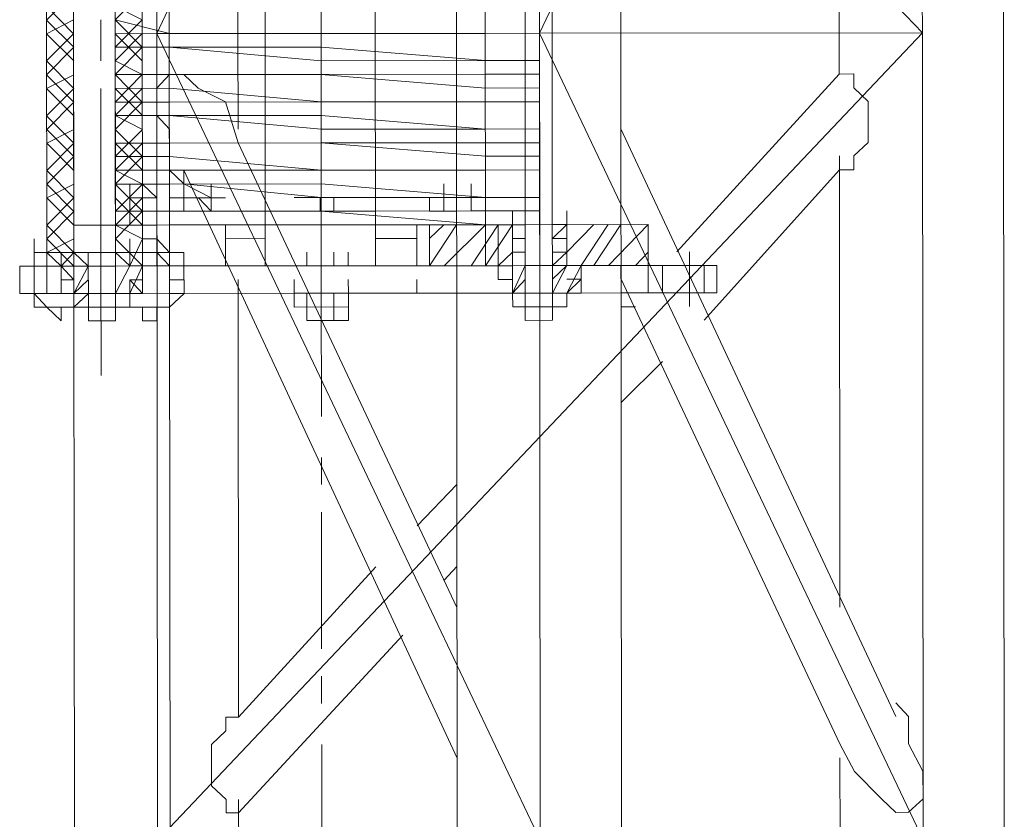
# Model space of a CAD drawing. Header units: inches. Extents: x -5850 to 5646, y 8947 to 13007.
# Tile 197 of 256: x -4347 to -4316, y 11287 to 11311. Entities that reach past the tile are written whole.
import ezdxf

# ---------------------------------------------------------------- set-up
doc = ezdxf.new("R2010")
doc.units = ezdxf.units.IN
doc.header["$MEASUREMENT"] = 0
doc.layers.add('at_Entity', color=7, linetype='Continuous')
doc.layers.add('at_Rect', color=7, linetype='Continuous')

msp = doc.modelspace()

# ---------------------------------------------------------------- linework, layer by layer
at = {"layer": 'at_Entity', "color": 7, "lineweight": 20}
for p, q in [((-4345.098, 11360.89), (-4345.054, 11311.042)), ((-4333.276, 11360.9), (-4333.232, 11311.053)), ((-4342.488, 11311.044), (-4342.511, 11335.965)), ((-4342.511, 11335.965), (-4318.844, 11311.065)), ((-4330.689, 11335.976), (-4342.488, 11311.044)), ((-4330.666, 11311.055), (-4330.689, 11335.976)), ((-4318.867, 11335.986), (-4330.666, 11311.055)), ((-4328.157, 11311.057), (-4328.179, 11335.978)), ((-4318.844, 11311.065), (-4318.867, 11335.986)), ((-4316.335, 11311.068), (-4316.357, 11335.989)), ((-4345.884, 11303.864), (-4345.909, 11331.741)), ((-4342.928, 11303.867), (-4342.953, 11331.744)), ((-4342.092, 11303.868), (-4342.117, 11331.744)), ((-4339.136, 11303.87), (-4339.161, 11331.747)), ((-4335.759, 11331.75), (-4335.735, 11303.873)), ((-4332.333, 11303.877), (-4332.358, 11331.753)), ((-4345.048, 11305.131), (-4345.071, 11330.894)), ((-4345.048, 11305.131), (-4345.071, 11330.894)), ((-4343.789, 11330.895), (-4343.766, 11305.132)), ((-4343.789, 11330.895), (-4343.766, 11305.132)), ((-4331.106, 11303.878), (-4331.13, 11330.906)), ((-4330.294, 11330.907), (-4330.271, 11305.144)), ((-4341.428, 10560.866), (-4342.113, 11327.941)), ((-4339.979, 11311.047), (-4339.981, 11313.584)), ((-4343.771, 11311.467), (-4343.772, 11311.891)), ((-4321.41, 11311.911), (-4321.41, 11311.063)), ((-4343.771, 11311.467), (-4342.098, 11311.045)), ((-4343.771, 11311.467), (-4343.771, 11311.043)), ((-4330.666, 11311.055), (-4330.667, 11311.479)), ((-4330.667, 11311.479), (-4330.666, 11311.055)), ((-4345.054, 11311.042), (-4345.009, 11261.2)), ((-4342.098, 11311.045), (-4343.771, 11311.043)), ((-4343.771, 11310.625), (-4343.771, 11311.043)), ((-4343.771, 11310.625), (-4343.771, 11311.043)), ((-4342.488, 11311.044), (-4318.844, 11311.065)), ((-4342.488, 11311.044), (-4330.644, 11286.134)), ((-4342.466, 11286.123), (-4342.488, 11311.044)), ((-4318.844, 11311.065), (-4342.466, 11286.123)), ((-4342.098, 11311.045), (-4337.414, 11311.049)), ((-4342.098, 11311.045), (-4337.414, 11311.049)), ((-4339.976, 11308.091), (-4339.979, 11311.047)), ((-4337.414, 11311.049), (-4332.339, 11311.053)), ((-4332.339, 11311.053), (-4337.414, 11311.049)), ((-4333.232, 11311.053), (-4333.187, 11261.211)), ((-4332.339, 11311.053), (-4330.666, 11311.055)), ((-4330.666, 11311.055), (-4332.339, 11311.053)), ((-4330.644, 11286.134), (-4330.666, 11311.055)), ((-4330.666, 11311.055), (-4318.822, 11286.144)), ((-4330.666, 11311.055), (-4330.666, 11310.213)), ((-4328.135, 11286.136), (-4328.157, 11311.057)), ((-4321.41, 11311.063), (-4321.408, 11309.797)), ((-4318.822, 11286.144), (-4318.844, 11311.065)), ((-4316.313, 11286.147), (-4316.335, 11311.068)), ((-4343.771, 11310.625), (-4342.098, 11310.626)), ((-4342.098, 11310.626), (-4343.771, 11310.625)), ((-4343.77, 11309.777), (-4343.771, 11310.625)), ((-4342.098, 11310.626), (-4337.414, 11310.631)), ((-4342.098, 11310.626), (-4337.413, 11310.207)), ((-4337.414, 11310.631), (-4332.339, 11310.211)), ((-4330.666, 11310.213), (-4330.666, 11310.637)), ((-4343.77, 11309.777), (-4343.77, 11310.201)), ((-4332.339, 11310.211), (-4337.413, 11310.207)), ((-4332.339, 11310.211), (-4330.666, 11310.213)), ((-4330.666, 11310.213), (-4332.339, 11310.211)), ((-4330.666, 11310.213), (-4330.665, 11309.789)), ((-4321.408, 11309.797), (-4321.409, 11310.221)), ((-4343.77, 11309.777), (-4342.097, 11309.779)), ((-4342.097, 11309.779), (-4343.77, 11309.777)), ((-4343.77, 11309.353), (-4343.77, 11309.777)), ((-4342.097, 11309.779), (-4342.487, 11309.355)), ((-4342.097, 11309.779), (-4342.487, 11309.355)), ((-4342.097, 11309.779), (-4342.487, 11309.355)), ((-4342.097, 11309.779), (-4342.487, 11309.355)), ((-4342.097, 11309.779), (-4342.487, 11309.355)), ((-4342.097, 11309.779), (-4342.487, 11309.355)), ((-4342.487, 11309.355), (-4342.097, 11309.779)), ((-4342.097, 11309.779), (-4337.413, 11309.783)), ((-4342.097, 11309.779), (-4337.413, 11309.783)), ((-4341.651, 11309.779), (-4342.097, 11309.779)), ((-4341.651, 11309.779), (-4342.097, 11309.779)), ((-4341.651, 11309.779), (-4342.097, 11309.779)), ((-4341.651, 11309.779), (-4342.097, 11309.779)), ((-4341.651, 11309.779), (-4342.097, 11309.779)), ((-4341.651, 11309.779), (-4342.097, 11309.779)), ((-4342.097, 11309.779), (-4341.651, 11309.779)), ((-4341.204, 11309.356), (-4341.651, 11309.779)), ((-4341.204, 11309.356), (-4341.651, 11309.779)), ((-4341.204, 11309.356), (-4341.651, 11309.779)), ((-4341.204, 11309.356), (-4341.651, 11309.779)), ((-4341.204, 11309.356), (-4341.651, 11309.779)), ((-4341.204, 11309.356), (-4341.651, 11309.779)), ((-4341.651, 11309.779), (-4341.204, 11309.356)), ((-4332.338, 11309.788), (-4337.413, 11309.783)), ((-4337.413, 11309.783), (-4332.338, 11309.364)), ((-4332.338, 11309.788), (-4330.665, 11309.789)), ((-4330.665, 11309.365), (-4330.665, 11309.789)), ((-4326.422, 11304.3), (-4321.408, 11309.797)), ((-4321.408, 11309.797), (-4326.422, 11304.3)), ((-4320.962, 11309.798), (-4321.408, 11309.797)), ((-4320.962, 11309.798), (-4321.408, 11309.797)), ((-4320.962, 11309.798), (-4321.408, 11309.797)), ((-4320.962, 11309.798), (-4321.408, 11309.797)), ((-4320.962, 11309.798), (-4321.408, 11309.797)), ((-4320.962, 11309.798), (-4321.408, 11309.797)), ((-4320.962, 11309.798), (-4321.408, 11309.797)), ((-4320.962, 11309.374), (-4320.962, 11309.798)), ((-4320.962, 11309.374), (-4320.962, 11309.798)), ((-4320.962, 11309.374), (-4320.962, 11309.798)), ((-4320.962, 11309.374), (-4320.962, 11309.798)), ((-4320.962, 11309.374), (-4320.962, 11309.798)), ((-4320.962, 11309.374), (-4320.962, 11309.798)), ((-4320.962, 11309.374), (-4320.962, 11309.798)), ((-4343.77, 11309.353), (-4342.097, 11309.355)), ((-4343.77, 11309.353), (-4343.769, 11308.93)), ((-4342.487, 11309.355), (-4342.486, 11308.513)), ((-4342.487, 11309.355), (-4342.486, 11308.513)), ((-4342.487, 11309.355), (-4342.486, 11308.513)), ((-4342.487, 11309.355), (-4342.486, 11308.513)), ((-4342.487, 11309.355), (-4342.486, 11308.513)), ((-4342.487, 11309.355), (-4342.486, 11308.513)), ((-4342.486, 11308.513), (-4342.487, 11309.355)), ((-4342.097, 11309.355), (-4337.412, 11308.935)), ((-4340.368, 11308.933), (-4341.204, 11309.356)), ((-4340.368, 11308.933), (-4341.204, 11309.356)), ((-4340.368, 11308.933), (-4341.204, 11309.356)), ((-4340.368, 11308.933), (-4341.204, 11309.356)), ((-4340.368, 11308.933), (-4341.204, 11309.356)), ((-4340.368, 11308.933), (-4341.204, 11309.356)), ((-4341.204, 11309.356), (-4340.368, 11308.933)), ((-4332.338, 11309.364), (-4330.665, 11309.365)), ((-4330.665, 11308.941), (-4330.665, 11309.365)), ((-4330.665, 11309.365), (-4330.665, 11308.941)), ((-4320.515, 11308.95), (-4320.962, 11309.374)), ((-4320.515, 11308.95), (-4320.962, 11309.374)), ((-4320.515, 11308.95), (-4320.962, 11309.374)), ((-4320.515, 11308.95), (-4320.962, 11309.374)), ((-4320.515, 11308.95), (-4320.962, 11309.374)), ((-4320.515, 11308.95), (-4320.962, 11309.374)), ((-4320.515, 11308.95), (-4320.962, 11309.374)), ((-4343.769, 11308.93), (-4342.096, 11308.931)), ((-4343.769, 11308.511), (-4343.769, 11308.93)), ((-4343.769, 11308.511), (-4343.769, 11308.93)), ((-4337.412, 11308.935), (-4342.096, 11308.931)), ((-4339.976, 11307.667), (-4340.368, 11308.933)), ((-4339.976, 11307.667), (-4340.368, 11308.933)), ((-4339.976, 11307.667), (-4340.368, 11308.933)), ((-4339.976, 11307.667), (-4340.368, 11308.933)), ((-4339.976, 11307.667), (-4340.368, 11308.933)), ((-4339.976, 11307.667), (-4340.368, 11308.933)), ((-4340.368, 11308.933), (-4339.976, 11307.667)), ((-4337.412, 11308.935), (-4332.337, 11308.94)), ((-4332.337, 11308.94), (-4337.412, 11308.935)), ((-4332.337, 11308.94), (-4330.665, 11308.941)), ((-4330.665, 11308.941), (-4332.337, 11308.94)), ((-4330.665, 11308.941), (-4330.664, 11308.099)), ((-4320.514, 11307.685), (-4320.515, 11308.95)), ((-4320.514, 11307.685), (-4320.515, 11308.95)), ((-4320.514, 11307.685), (-4320.515, 11308.95)), ((-4320.514, 11307.685), (-4320.515, 11308.95)), ((-4320.514, 11307.685), (-4320.515, 11308.95)), ((-4320.514, 11307.685), (-4320.515, 11308.95)), ((-4320.514, 11307.685), (-4320.515, 11308.95)), ((-4343.769, 11308.511), (-4342.096, 11308.513)), ((-4342.096, 11308.513), (-4343.769, 11308.511)), ((-4343.768, 11307.664), (-4343.769, 11308.511)), ((-4342.486, 11308.513), (-4342.095, 11308.089)), ((-4342.486, 11308.513), (-4342.095, 11308.089)), ((-4342.486, 11308.513), (-4342.095, 11308.089)), ((-4342.486, 11308.513), (-4342.095, 11308.089)), ((-4342.486, 11308.513), (-4342.095, 11308.089)), ((-4342.486, 11308.513), (-4342.095, 11308.089)), ((-4342.095, 11308.089), (-4342.486, 11308.513)), ((-4337.412, 11308.517), (-4342.096, 11308.513)), ((-4342.096, 11308.513), (-4337.411, 11308.093)), ((-4337.412, 11308.517), (-4332.337, 11308.098)), ((-4330.664, 11308.099), (-4330.664, 11308.523)), ((-4343.768, 11307.664), (-4343.768, 11308.088)), ((-4342.095, 11308.089), (-4342.094, 11306.823)), ((-4342.095, 11308.089), (-4342.094, 11306.823)), ((-4342.095, 11308.089), (-4342.094, 11306.823)), ((-4342.095, 11308.089), (-4342.094, 11306.823)), ((-4342.095, 11308.089), (-4342.094, 11306.823)), ((-4342.095, 11308.089), (-4342.094, 11306.823)), ((-4342.094, 11306.823), (-4342.095, 11308.089)), ((-4332.337, 11308.098), (-4337.411, 11308.093)), ((-4332.337, 11308.098), (-4330.664, 11308.099)), ((-4330.664, 11308.099), (-4332.337, 11308.098)), ((-4330.664, 11308.099), (-4330.663, 11307.676)), ((-4319.662, 11289.947), (-4328.154, 11308.102)), ((-4343.768, 11307.664), (-4342.095, 11307.665)), ((-4342.095, 11307.665), (-4343.768, 11307.664)), ((-4343.768, 11307.246), (-4343.768, 11307.664)), ((-4342.095, 11307.665), (-4337.411, 11307.67)), ((-4337.411, 11307.67), (-4342.095, 11307.665)), ((-4333.216, 11293.314), (-4339.976, 11307.667)), ((-4339.976, 11307.667), (-4333.216, 11293.314)), ((-4332.336, 11307.674), (-4337.411, 11307.67)), ((-4337.411, 11307.67), (-4332.336, 11307.256)), ((-4332.336, 11307.674), (-4330.663, 11307.676)), ((-4330.663, 11307.257), (-4330.663, 11307.676)), ((-4320.96, 11307.266), (-4320.514, 11307.685)), ((-4320.96, 11307.266), (-4320.514, 11307.685)), ((-4320.96, 11307.266), (-4320.514, 11307.685)), ((-4320.96, 11307.266), (-4320.514, 11307.685)), ((-4320.96, 11307.266), (-4320.514, 11307.685)), ((-4320.96, 11307.266), (-4320.514, 11307.685)), ((-4320.96, 11307.266), (-4320.514, 11307.685)), ((-4321.406, 11306.842), (-4321.406, 11307.266)), ((-4320.96, 11306.842), (-4320.96, 11307.266)), ((-4320.96, 11306.842), (-4320.96, 11307.266)), ((-4320.96, 11306.842), (-4320.96, 11307.266)), ((-4320.96, 11306.842), (-4320.96, 11307.266)), ((-4320.96, 11306.842), (-4320.96, 11307.266)), ((-4320.96, 11306.842), (-4320.96, 11307.266)), ((-4320.96, 11306.842), (-4320.96, 11307.266)), ((-4343.768, 11307.246), (-4342.095, 11307.247)), ((-4343.768, 11307.246), (-4343.767, 11306.822)), ((-4342.095, 11307.247), (-4337.41, 11306.827)), ((-4332.336, 11307.256), (-4330.663, 11307.257)), ((-4330.663, 11306.834), (-4330.663, 11307.257)), ((-4330.663, 11307.257), (-4330.663, 11306.834)), ((-4343.767, 11306.822), (-4342.094, 11306.823)), ((-4343.767, 11306.398), (-4343.767, 11306.822)), ((-4343.767, 11306.398), (-4343.767, 11306.822)), ((-4342.094, 11306.823), (-4337.41, 11306.827)), ((-4342.094, 11306.823), (-4341.648, 11306.4)), ((-4342.094, 11306.823), (-4341.648, 11306.4)), ((-4342.094, 11306.823), (-4341.648, 11306.4)), ((-4342.094, 11306.823), (-4341.648, 11306.4)), ((-4342.094, 11306.823), (-4341.648, 11306.4)), ((-4342.094, 11306.823), (-4341.648, 11306.4)), ((-4341.648, 11306.4), (-4342.094, 11306.823)), ((-4341.648, 11306.824), (-4333.212, 11288.669)), ((-4337.41, 11306.827), (-4332.336, 11306.832)), ((-4332.336, 11306.832), (-4337.41, 11306.827)), ((-4332.336, 11306.832), (-4330.663, 11306.834)), ((-4330.663, 11306.834), (-4332.336, 11306.832)), ((-4330.663, 11306.834), (-4330.662, 11305.986)), ((-4325.584, 11302.193), (-4321.406, 11306.842)), ((-4321.406, 11306.842), (-4320.96, 11306.842)), ((-4321.406, 11306.842), (-4320.96, 11306.842)), ((-4321.406, 11306.842), (-4320.96, 11306.842)), ((-4321.406, 11306.842), (-4320.96, 11306.842)), ((-4321.406, 11306.842), (-4320.96, 11306.842)), ((-4321.406, 11306.842), (-4320.96, 11306.842)), ((-4321.406, 11306.842), (-4321.394, 11293.325)), ((-4321.406, 11306.842), (-4320.96, 11306.842)), ((-4343.767, 11306.398), (-4342.094, 11306.399)), ((-4343.767, 11306.398), (-4343.321, 11306.398)), ((-4343.766, 11305.556), (-4343.767, 11306.398)), ((-4342.93, 11306.399), (-4343.321, 11306.398)), ((-4343.321, 11306.398), (-4343.32, 11305.556)), ((-4342.094, 11306.399), (-4342.93, 11306.399)), ((-4342.484, 11305.975), (-4342.93, 11306.399)), ((-4342.094, 11306.399), (-4337.41, 11306.404)), ((-4340.811, 11306.401), (-4342.094, 11306.399)), ((-4340.811, 11305.977), (-4341.648, 11306.4)), ((-4341.648, 11306.4), (-4337.409, 11305.98)), ((-4341.647, 11305.976), (-4341.648, 11306.4)), ((-4341.647, 11305.976), (-4341.648, 11306.4)), ((-4341.647, 11305.976), (-4341.648, 11306.4)), ((-4341.647, 11305.976), (-4341.648, 11306.4)), ((-4340.811, 11305.977), (-4340.811, 11306.401)), ((-4340.811, 11305.977), (-4340.811, 11306.401)), ((-4340.811, 11306.401), (-4340.811, 11305.977)), ((-4340.811, 11305.977), (-4340.811, 11306.401)), ((-4340.811, 11306.401), (-4340.811, 11305.559)), ((-4340.811, 11305.977), (-4340.811, 11306.401)), ((-4340.811, 11305.977), (-4340.811, 11306.401)), ((-4337.41, 11306.404), (-4332.335, 11305.984)), ((-4333.617, 11305.983), (-4333.618, 11306.407)), ((-4332.781, 11305.984), (-4332.781, 11306.408)), ((-4332.781, 11305.984), (-4332.781, 11306.408)), ((-4330.662, 11305.986), (-4330.662, 11306.41)), ((-4343.766, 11305.556), (-4343.767, 11305.974)), ((-4343.32, 11305.975), (-4343.32, 11305.133)), ((-4342.929, 11305.133), (-4342.93, 11305.975)), ((-4342.93, 11305.975), (-4342.484, 11305.975)), ((-4342.93, 11305.557), (-4342.93, 11305.975)), ((-4342.093, 11305.557), (-4342.094, 11305.976)), ((-4342.093, 11305.557), (-4342.094, 11305.976)), ((-4341.647, 11305.976), (-4341.647, 11305.558)), ((-4340.811, 11305.977), (-4341.201, 11305.976)), ((-4341.201, 11305.976), (-4340.811, 11305.559)), ((-4340.811, 11305.977), (-4340.811, 11305.559)), ((-4340.811, 11305.977), (-4340.811, 11305.559)), ((-4332.335, 11305.984), (-4337.409, 11305.98)), ((-4333.617, 11305.983), (-4334.064, 11305.983)), ((-4334.064, 11305.983), (-4334.063, 11305.565)), ((-4332.781, 11305.984), (-4333.617, 11305.983)), ((-4333.617, 11305.983), (-4332.781, 11305.984)), ((-4333.617, 11305.983), (-4333.227, 11305.984)), ((-4333.617, 11305.983), (-4333.617, 11305.565)), ((-4333.617, 11305.983), (-4333.617, 11305.565)), ((-4333.227, 11305.984), (-4333.227, 11305.565)), ((-4332.781, 11305.984), (-4332.781, 11305.566)), ((-4332.781, 11305.566), (-4332.781, 11305.984)), ((-4332.335, 11305.984), (-4330.662, 11305.986)), ((-4330.662, 11305.986), (-4332.335, 11305.984)), ((-4332.334, 11305.566), (-4332.335, 11305.984)), ((-4332.334, 11305.566), (-4332.335, 11305.984)), ((-4330.662, 11305.568), (-4330.662, 11305.986)), ((-4330.662, 11305.986), (-4330.662, 11305.568)), ((-4345.048, 11305.131), (-4345.049, 11305.555)), ((-4345.048, 11305.131), (-4345.049, 11305.555)), ((-4345.048, 11305.131), (-4345.049, 11305.555)), ((-4345.048, 11305.131), (-4345.049, 11305.555)), ((-4342.093, 11305.557), (-4343.766, 11305.556)), ((-4343.766, 11305.132), (-4343.766, 11305.556)), ((-4343.766, 11305.132), (-4343.766, 11305.556)), ((-4343.766, 11305.132), (-4343.766, 11305.556)), ((-4343.766, 11305.132), (-4343.766, 11305.556)), ((-4343.766, 11305.132), (-4343.766, 11305.556)), ((-4343.766, 11305.556), (-4343.32, 11305.556)), ((-4343.766, 11305.132), (-4343.766, 11305.556)), ((-4343.766, 11305.132), (-4343.766, 11305.556)), ((-4343.766, 11305.132), (-4343.766, 11305.556)), ((-4343.32, 11305.556), (-4342.93, 11305.557)), ((-4343.32, 11305.133), (-4343.32, 11305.556)), ((-4342.93, 11305.557), (-4342.929, 11305.133)), ((-4342.93, 11305.557), (-4342.093, 11305.557)), ((-4342.093, 11305.557), (-4337.409, 11305.562)), ((-4337.409, 11305.562), (-4342.093, 11305.557)), ((-4340.811, 11305.559), (-4341.647, 11305.558)), ((-4341.647, 11305.558), (-4340.811, 11305.559)), ((-4337.409, 11305.562), (-4335.736, 11305.563)), ((-4337.409, 11305.562), (-4332.334, 11305.142)), ((-4335.736, 11305.563), (-4332.334, 11305.566)), ((-4334.063, 11305.565), (-4333.617, 11305.565)), ((-4332.781, 11305.566), (-4333.617, 11305.565)), ((-4333.617, 11305.565), (-4332.781, 11305.566)), ((-4333.227, 11305.565), (-4333.617, 11305.565)), ((-4332.334, 11305.566), (-4330.662, 11305.568)), ((-4331.498, 11305.143), (-4331.498, 11305.567)), ((-4331.107, 11305.143), (-4331.108, 11305.567)), ((-4331.107, 11305.143), (-4331.108, 11305.567)), ((-4331.107, 11305.143), (-4331.108, 11305.567)), ((-4330.662, 11305.568), (-4330.661, 11305.144)), ((-4330.661, 11305.144), (-4330.662, 11305.568)), ((-4330.271, 11305.144), (-4330.271, 11305.568)), ((-4330.271, 11305.144), (-4330.271, 11305.568)), ((-4329.825, 11305.145), (-4329.825, 11305.568)), ((-4342.093, 11305.134), (-4337.409, 11305.138)), ((-4340.364, 11305.135), (-4339.137, 11305.136)), ((-4337.409, 11305.138), (-4332.334, 11305.142)), ((-4334.453, 11305.14), (-4335.736, 11305.139)), ((-4331.498, 11305.143), (-4334.063, 11305.141)), ((-4334.063, 11305.141), (-4334.062, 11304.717)), ((-4332.334, 11305.142), (-4330.661, 11305.144)), ((-4332.334, 11305.142), (-4331.944, 11305.143)), ((-4330.661, 11305.144), (-4331.944, 11305.143)), ((-4331.944, 11305.143), (-4331.943, 11303.877)), ((-4327.315, 11305.147), (-4331.498, 11305.143)), ((-4331.498, 11305.143), (-4331.107, 11305.143)), ((-4331.498, 11305.143), (-4331.497, 11303.877)), ((-4331.498, 11305.143), (-4331.107, 11305.143)), ((-4331.107, 11305.143), (-4331.498, 11305.143)), ((-4330.271, 11305.144), (-4331.107, 11305.143)), ((-4331.107, 11305.143), (-4330.271, 11305.144)), ((-4330.271, 11305.144), (-4331.107, 11305.143)), ((-4331.107, 11305.143), (-4331.106, 11303.878)), ((-4330.271, 11305.144), (-4329.825, 11305.145)), ((-4329.825, 11305.145), (-4330.271, 11305.144)), ((-4330.271, 11305.144), (-4329.825, 11305.145)), ((-4330.27, 11303.878), (-4330.271, 11305.144)), ((-4330.27, 11303.878), (-4330.271, 11305.144)), ((-4329.825, 11305.145), (-4329.824, 11303.879)), ((-4327.315, 11304.723), (-4327.315, 11305.147)), ((-4345.884, 11304.706), (-4345.885, 11305.13)), ((-4345.048, 11304.283), (-4345.048, 11305.131)), ((-4345.048, 11305.131), (-4344.602, 11305.131)), ((-4344.602, 11305.131), (-4345.048, 11305.131)), ((-4345.048, 11304.283), (-4345.048, 11305.131)), ((-4344.602, 11305.131), (-4343.766, 11305.132)), ((-4343.766, 11305.132), (-4344.602, 11305.131)), ((-4343.766, 11305.132), (-4342.483, 11305.133)), ((-4343.765, 11304.285), (-4343.766, 11305.132)), ((-4343.765, 11304.285), (-4343.766, 11305.132)), ((-4342.483, 11305.133), (-4342.093, 11305.134)), ((-4342.482, 11303.867), (-4342.483, 11305.133)), ((-4340.363, 11303.869), (-4340.364, 11305.135)), ((-4346.274, 11304.282), (-4346.275, 11304.706)), ((-4345.884, 11304.283), (-4345.884, 11304.706)), ((-4345.884, 11304.706), (-4345.884, 11304.283)), ((-4345.048, 11304.283), (-4345.048, 11304.707)), ((-4343.319, 11304.285), (-4343.319, 11304.709)), ((-4342.483, 11304.709), (-4342.929, 11304.709)), ((-4342.092, 11304.286), (-4342.483, 11304.709)), ((-4340.364, 11304.711), (-4339.137, 11304.712)), ((-4334.899, 11304.716), (-4335.735, 11304.716)), ((-4334.062, 11303.875), (-4334.062, 11304.717)), ((-4327.314, 11303.881), (-4327.315, 11304.723)), ((-4345.884, 11304.283), (-4346.274, 11304.282)), ((-4346.273, 11303.016), (-4346.274, 11304.282)), ((-4346.274, 11303.864), (-4346.274, 11304.282)), ((-4346.274, 11303.864), (-4346.274, 11304.282)), ((-4345.884, 11303.864), (-4345.884, 11304.283)), ((-4345.884, 11304.283), (-4345.884, 11303.864)), ((-4345.047, 11303.865), (-4345.048, 11304.283)), ((-4345.048, 11304.283), (-4345.047, 11303.865)), ((-4345.047, 11303.865), (-4345.048, 11304.283)), ((-4345.047, 11303.865), (-4345.048, 11304.283)), ((-4344.601, 11303.866), (-4344.601, 11304.284)), ((-4343.765, 11304.285), (-4343.319, 11303.867)), ((-4343.765, 11303.866), (-4343.765, 11304.285)), ((-4343.765, 11303.866), (-4343.765, 11304.285)), ((-4343.765, 11304.285), (-4343.765, 11303.866)), ((-4343.765, 11303.866), (-4343.765, 11304.285)), ((-4343.319, 11303.867), (-4343.319, 11304.285)), ((-4343.319, 11303.867), (-4343.319, 11304.285)), ((-4343.319, 11303.867), (-4343.319, 11304.285)), ((-4342.482, 11304.286), (-4342.929, 11304.285)), ((-4342.482, 11304.286), (-4342.092, 11303.868)), ((-4342.092, 11303.868), (-4342.092, 11304.286)), ((-4341.646, 11304.286), (-4342.092, 11304.286)), ((-4342.092, 11303.868), (-4342.092, 11304.286)), ((-4341.646, 11303.868), (-4341.646, 11304.286)), ((-4337.854, 11303.872), (-4337.854, 11304.29)), ((-4337.017, 11303.872), (-4337.018, 11304.291)), ((-4337.017, 11303.872), (-4337.018, 11304.291)), ((-4336.571, 11303.873), (-4336.571, 11304.291)), ((-4336.571, 11303.873), (-4336.571, 11304.291)), ((-4334.062, 11303.875), (-4334.062, 11304.293)), ((-4331.497, 11303.877), (-4331.497, 11304.295)), ((-4331.497, 11303.877), (-4331.497, 11304.295)), ((-4331.497, 11303.877), (-4331.497, 11304.295)), ((-4331.497, 11303.877), (-4331.497, 11304.295)), ((-4331.106, 11303.878), (-4331.107, 11304.296)), ((-4330.27, 11303.878), (-4330.27, 11304.297)), ((-4329.824, 11303.879), (-4329.824, 11304.297)), ((-4329.824, 11303.879), (-4329.824, 11304.297)), ((-4329.824, 11303.879), (-4329.824, 11304.297)), ((-4329.824, 11303.879), (-4329.824, 11304.297)), ((-4329.824, 11303.879), (-4329.824, 11304.297)), ((-4327.314, 11303.881), (-4327.315, 11304.299)), ((-4327.314, 11303.881), (-4327.315, 11304.299)), ((-4346.274, 11303.864), (-4346.72, 11303.864)), ((-4346.72, 11303.864), (-4346.719, 11303.016)), ((-4346.719, 11303.016), (-4346.72, 11303.864)), ((-4346.72, 11303.864), (-4346.274, 11303.864)), ((-4345.884, 11303.864), (-4346.274, 11303.864)), ((-4346.274, 11303.864), (-4346.273, 11303.016)), ((-4346.274, 11303.864), (-4346.273, 11303.016)), ((-4345.438, 11303.865), (-4345.884, 11303.864)), ((-4345.438, 11303.865), (-4345.884, 11303.864)), ((-4345.884, 11303.864), (-4345.883, 11303.017)), ((-4345.884, 11303.864), (-4345.883, 11303.017)), ((-4345.047, 11303.865), (-4345.438, 11303.865)), ((-4345.047, 11303.865), (-4345.438, 11303.865)), ((-4345.047, 11303.865), (-4345.438, 11303.865)), ((-4345.047, 11303.865), (-4343.765, 11303.866)), ((-4344.601, 11303.866), (-4344.6, 11303.018)), ((-4344.601, 11303.866), (-4344.6, 11303.018)), ((-4343.319, 11303.867), (-4343.765, 11303.866)), ((-4343.319, 11303.867), (-4343.765, 11303.866)), ((-4343.765, 11303.866), (-4343.319, 11303.867)), ((-4343.765, 11303.866), (-4343.764, 11303.019)), ((-4343.765, 11303.866), (-4343.764, 11303.019)), ((-4342.928, 11303.867), (-4343.319, 11303.867)), ((-4342.928, 11303.867), (-4343.319, 11303.867)), ((-4342.928, 11303.867), (-4337.854, 11303.872)), ((-4342.092, 11303.868), (-4342.482, 11303.867)), ((-4337.408, 11303.872), (-4342.092, 11303.868)), ((-4342.091, 11303.02), (-4342.092, 11303.868)), ((-4342.092, 11303.868), (-4342.091, 11303.02)), ((-4342.091, 11303.444), (-4342.092, 11303.868)), ((-4341.645, 11303.021), (-4341.646, 11303.868)), ((-4337.854, 11303.872), (-4340.363, 11303.869)), ((-4340.363, 11303.869), (-4338.244, 11303.871)), ((-4338.244, 11303.871), (-4339.136, 11303.87)), ((-4338.244, 11303.871), (-4336.571, 11303.873)), ((-4336.571, 11303.873), (-4338.244, 11303.871)), ((-4337.854, 11303.872), (-4338.244, 11303.871)), ((-4337.854, 11303.872), (-4334.452, 11303.875)), ((-4337.854, 11303.872), (-4337.017, 11303.872)), ((-4332.333, 11303.877), (-4337.408, 11303.872)), ((-4334.452, 11303.875), (-4337.017, 11303.872)), ((-4336.181, 11303.873), (-4337.017, 11303.872)), ((-4334.452, 11303.875), (-4336.571, 11303.873)), ((-4335.735, 11303.873), (-4336.571, 11303.873)), ((-4334.452, 11303.875), (-4331.943, 11303.877)), ((-4331.497, 11303.877), (-4334.062, 11303.875)), ((-4331.943, 11303.877), (-4332.333, 11303.877)), ((-4331.943, 11303.877), (-4331.106, 11303.878)), ((-4331.497, 11303.877), (-4331.106, 11303.878)), ((-4331.497, 11303.877), (-4331.106, 11303.878)), ((-4331.105, 11303.03), (-4331.106, 11303.878)), ((-4331.106, 11303.878), (-4331.105, 11303.03)), ((-4330.27, 11303.878), (-4331.106, 11303.878)), ((-4330.27, 11303.878), (-4329.824, 11303.879)), ((-4330.27, 11303.878), (-4329.377, 11303.879)), ((-4330.27, 11303.878), (-4329.824, 11303.879)), ((-4330.269, 11303.031), (-4330.27, 11303.878)), ((-4330.27, 11303.878), (-4330.269, 11303.031)), ((-4327.314, 11303.881), (-4329.824, 11303.879)), ((-4329.377, 11303.879), (-4328.151, 11303.88)), ((-4328.151, 11303.88), (-4327.314, 11303.881)), ((-4328.151, 11303.88), (-4328.15, 11303.033)), ((-4327.314, 11303.881), (-4325.586, 11303.883)), ((-4326.867, 11303.034), (-4326.868, 11303.881)), ((-4325.585, 11303.035), (-4325.586, 11303.883)), ((-4325.586, 11303.883), (-4325.195, 11303.883)), ((-4325.194, 11303.035), (-4325.195, 11303.883)), ((-4345.883, 11303.017), (-4345.883, 11303.441)), ((-4345.046, 11303.018), (-4345.047, 11303.441)), ((-4345.046, 11303.018), (-4345.047, 11303.441)), ((-4343.318, 11303.019), (-4343.318, 11303.443)), ((-4342.927, 11303.019), (-4342.928, 11303.443)), ((-4342.091, 11302.596), (-4342.091, 11303.444)), ((-4342.091, 11303.444), (-4341.645, 11303.444)), ((-4341.645, 11303.444), (-4342.091, 11303.444)), ((-4339.96, 11289.929), (-4339.972, 11303.446)), ((-4338.243, 11303.024), (-4338.244, 11303.447)), ((-4336.57, 11303.025), (-4336.571, 11303.449)), ((-4336.57, 11303.025), (-4336.571, 11303.449)), ((-4336.57, 11303.025), (-4336.571, 11303.449)), ((-4336.57, 11303.025), (-4336.571, 11303.449)), ((-4331.496, 11303.03), (-4331.496, 11303.453)), ((-4331.496, 11303.03), (-4331.496, 11303.453)), ((-4331.105, 11303.03), (-4331.106, 11303.454)), ((-4328.15, 11303.456), (-4321.39, 11289.103)), ((-4321.39, 11289.103), (-4328.15, 11303.456)), ((-4327.313, 11303.033), (-4327.314, 11303.457)), ((-4346.273, 11303.016), (-4346.719, 11303.016)), ((-4346.273, 11303.016), (-4346.719, 11303.016)), ((-4345.883, 11303.017), (-4346.273, 11303.016)), ((-4345.883, 11303.017), (-4346.273, 11303.016)), ((-4346.273, 11302.593), (-4346.273, 11303.016)), ((-4346.273, 11303.016), (-4345.883, 11302.593)), ((-4345.437, 11303.017), (-4345.883, 11303.017)), ((-4345.046, 11303.018), (-4345.437, 11303.017)), ((-4343.318, 11303.019), (-4345.046, 11303.018)), ((-4345.046, 11303.018), (-4343.764, 11303.019)), ((-4345.046, 11303.018), (-4345.046, 11302.594)), ((-4344.6, 11303.018), (-4344.6, 11302.594)), ((-4343.764, 11303.019), (-4343.763, 11302.595)), ((-4343.318, 11303.019), (-4343.764, 11303.019)), ((-4342.927, 11303.019), (-4343.318, 11303.019)), ((-4343.318, 11303.019), (-4343.317, 11302.595)), ((-4343.318, 11303.019), (-4343.317, 11302.595)), ((-4343.318, 11303.019), (-4343.317, 11302.595)), ((-4342.927, 11303.019), (-4338.243, 11303.024)), ((-4342.091, 11302.596), (-4341.645, 11303.021)), ((-4337.016, 11303.025), (-4338.243, 11303.024)), ((-4338.243, 11303.024), (-4338.243, 11302.6)), ((-4337.407, 11303.024), (-4338.243, 11303.024)), ((-4338.243, 11303.024), (-4337.407, 11303.024)), ((-4337.853, 11303.024), (-4337.852, 11302.6)), ((-4337.407, 11303.024), (-4336.57, 11303.025)), ((-4336.57, 11303.025), (-4337.407, 11303.024)), ((-4337.016, 11303.025), (-4337.016, 11302.601)), ((-4336.57, 11303.025), (-4337.016, 11303.025)), ((-4336.57, 11303.025), (-4334.451, 11303.027)), ((-4336.57, 11302.183), (-4336.57, 11303.025)), ((-4336.57, 11302.601), (-4336.57, 11303.025)), ((-4336.57, 11303.025), (-4336.57, 11302.601)), ((-4334.451, 11303.027), (-4331.496, 11303.03)), ((-4331.496, 11303.03), (-4331.105, 11303.03)), ((-4331.105, 11303.03), (-4331.496, 11303.03)), ((-4331.496, 11303.03), (-4331.105, 11303.03)), ((-4331.496, 11303.03), (-4331.495, 11302.606)), ((-4331.496, 11303.03), (-4330.659, 11303.03)), ((-4331.105, 11303.03), (-4330.269, 11303.031)), ((-4331.105, 11303.03), (-4330.269, 11303.031)), ((-4331.105, 11303.03), (-4331.105, 11302.188)), ((-4331.105, 11303.03), (-4331.105, 11302.188)), ((-4331.105, 11303.03), (-4331.105, 11302.606)), ((-4330.659, 11303.03), (-4331.105, 11303.03)), ((-4330.269, 11303.031), (-4330.659, 11303.03)), ((-4329.823, 11303.031), (-4330.659, 11303.03)), ((-4330.269, 11303.031), (-4329.377, 11303.032)), ((-4330.269, 11303.031), (-4330.268, 11302.189)), ((-4330.269, 11303.031), (-4330.268, 11302.189)), ((-4330.269, 11303.031), (-4329.823, 11303.031)), ((-4330.269, 11303.031), (-4330.269, 11302.607)), ((-4329.823, 11303.031), (-4330.269, 11303.031)), ((-4329.823, 11303.031), (-4329.822, 11302.607)), ((-4329.377, 11303.032), (-4328.15, 11303.033)), ((-4328.15, 11303.033), (-4327.313, 11303.033)), ((-4327.313, 11303.033), (-4325.585, 11303.035)), ((-4325.585, 11303.035), (-4325.194, 11303.035)), ((-4345.883, 11302.593), (-4346.273, 11302.593)), ((-4345.436, 11302.175), (-4345.883, 11302.593)), ((-4345.883, 11302.593), (-4345.436, 11302.593)), ((-4345.436, 11302.593), (-4345.046, 11302.594)), ((-4345.436, 11302.593), (-4345.046, 11302.594)), ((-4345.436, 11302.175), (-4345.436, 11302.593)), ((-4343.317, 11302.595), (-4345.046, 11302.594)), ((-4344.6, 11302.176), (-4344.6, 11302.594)), ((-4344.6, 11302.594), (-4344.6, 11302.176)), ((-4343.763, 11302.177), (-4343.763, 11302.595)), ((-4343.763, 11302.595), (-4343.763, 11302.177)), ((-4343.317, 11302.595), (-4342.927, 11302.596)), ((-4343.317, 11302.595), (-4342.927, 11302.596)), ((-4342.927, 11302.596), (-4342.927, 11302.177)), ((-4342.927, 11302.596), (-4342.091, 11302.596)), ((-4342.481, 11302.178), (-4342.481, 11302.596)), ((-4342.481, 11302.596), (-4342.091, 11302.596)), ((-4336.57, 11302.601), (-4338.243, 11302.6)), ((-4337.852, 11302.182), (-4337.852, 11302.6)), ((-4337.852, 11302.6), (-4337.852, 11302.182)), ((-4337.016, 11302.183), (-4337.016, 11302.601)), ((-4337.016, 11302.183), (-4337.016, 11302.601)), ((-4337.016, 11302.601), (-4337.016, 11302.183)), ((-4329.822, 11302.607), (-4331.495, 11302.606)), ((-4331.105, 11302.188), (-4331.105, 11302.606)), ((-4331.105, 11302.606), (-4331.105, 11302.188)), ((-4330.269, 11302.607), (-4330.268, 11302.189)), ((-4328.15, 11302.609), (-4327.703, 11302.609)), ((-4344.6, 11302.176), (-4343.763, 11302.177)), ((-4343.763, 11302.177), (-4344.6, 11302.176)), ((-4343.763, 11302.177), (-4344.6, 11302.176)), ((-4342.927, 11302.177), (-4342.481, 11302.178)), ((-4337.852, 11302.182), (-4337.016, 11302.183)), ((-4337.016, 11302.183), (-4337.852, 11302.182)), ((-4337.016, 11302.183), (-4336.57, 11302.183)), ((-4330.268, 11302.189), (-4331.105, 11302.188)), ((-4331.105, 11302.188), (-4330.268, 11302.189)), ((-4330.268, 11302.189), (-4331.105, 11302.188)), ((-4328.147, 11299.653), (-4326.865, 11300.92)), ((-4333.219, 11297.117), (-4334.445, 11295.845)), ((-4335.726, 11294.578), (-4339.96, 11289.929)), ((-4333.217, 11294.58), (-4333.607, 11294.161)), ((-4334.888, 11292.465), (-4339.958, 11286.973)), ((-4339.96, 11289.929), (-4339.961, 11290.352)), ((-4319.272, 11289.947), (-4319.662, 11290.371)), ((-4319.272, 11289.947), (-4319.662, 11290.371)), ((-4319.272, 11289.947), (-4319.662, 11290.371)), ((-4319.272, 11289.947), (-4319.662, 11290.371)), ((-4319.272, 11289.947), (-4319.662, 11290.371)), ((-4319.272, 11289.947), (-4319.662, 11290.371)), ((-4319.662, 11290.371), (-4319.272, 11289.947)), ((-4319.271, 11289.105), (-4319.272, 11289.947)), ((-4319.271, 11289.105), (-4319.272, 11289.947)), ((-4319.271, 11289.105), (-4319.272, 11289.947)), ((-4319.271, 11289.105), (-4319.272, 11289.947)), ((-4319.271, 11289.105), (-4319.272, 11289.947)), ((-4319.271, 11289.105), (-4319.272, 11289.947)), ((-4319.272, 11289.947), (-4319.271, 11289.105)), ((-4339.96, 11289.929), (-4340.351, 11289.928)), ((-4339.96, 11289.929), (-4340.351, 11289.928)), ((-4339.96, 11289.929), (-4340.351, 11289.928)), ((-4339.96, 11289.929), (-4340.351, 11289.928)), ((-4339.96, 11289.929), (-4340.351, 11289.928)), ((-4339.96, 11289.929), (-4340.351, 11289.928)), ((-4339.96, 11289.929), (-4340.351, 11289.928)), ((-4340.351, 11289.928), (-4340.35, 11289.504)), ((-4340.351, 11289.928), (-4340.35, 11289.504)), ((-4340.351, 11289.928), (-4340.35, 11289.504)), ((-4340.351, 11289.928), (-4340.35, 11289.504)), ((-4340.351, 11289.928), (-4340.35, 11289.504)), ((-4340.351, 11289.928), (-4340.35, 11289.504)), ((-4340.351, 11289.928), (-4340.35, 11289.504)), ((-4340.35, 11289.504), (-4340.796, 11289.086)), ((-4340.35, 11289.504), (-4340.796, 11289.086)), ((-4340.35, 11289.504), (-4340.796, 11289.086)), ((-4340.35, 11289.504), (-4340.796, 11289.086)), ((-4340.35, 11289.504), (-4340.796, 11289.086)), ((-4340.35, 11289.504), (-4340.796, 11289.086)), ((-4340.35, 11289.504), (-4340.796, 11289.086)), ((-4340.796, 11289.086), (-4340.795, 11287.814)), ((-4340.796, 11289.086), (-4340.795, 11287.814)), ((-4340.796, 11289.086), (-4340.795, 11287.814)), ((-4340.796, 11289.086), (-4340.795, 11287.814)), ((-4340.796, 11289.086), (-4340.795, 11287.814)), ((-4340.796, 11289.086), (-4340.795, 11287.814)), ((-4340.796, 11289.086), (-4340.795, 11287.814)), ((-4321.39, 11289.103), (-4320.943, 11288.256)), ((-4321.39, 11289.103), (-4320.943, 11288.256)), ((-4321.39, 11289.103), (-4320.943, 11288.256)), ((-4321.39, 11289.103), (-4320.943, 11288.256)), ((-4321.39, 11289.103), (-4320.943, 11288.256)), ((-4321.39, 11289.103), (-4320.943, 11288.256)), ((-4320.943, 11288.256), (-4321.39, 11289.103)), ((-4318.824, 11288.258), (-4319.271, 11289.105)), ((-4318.824, 11288.258), (-4319.271, 11289.105)), ((-4318.824, 11288.258), (-4319.271, 11289.105)), ((-4318.824, 11288.258), (-4319.271, 11289.105)), ((-4318.824, 11288.258), (-4319.271, 11289.105)), ((-4318.824, 11288.258), (-4319.271, 11289.105)), ((-4319.271, 11289.105), (-4318.824, 11288.258)), ((-4321.39, 11288.679), (-4321.387, 11286.142)), ((-4320.943, 11288.256), (-4320.106, 11287.409)), ((-4320.943, 11288.256), (-4320.106, 11287.409)), ((-4320.943, 11288.256), (-4320.106, 11287.409)), ((-4320.943, 11288.256), (-4320.106, 11287.409)), ((-4320.943, 11288.256), (-4320.106, 11287.409)), ((-4320.943, 11288.256), (-4320.106, 11287.409)), ((-4320.106, 11287.409), (-4320.943, 11288.256)), ((-4318.823, 11287.41), (-4318.824, 11288.258)), ((-4318.823, 11287.41), (-4318.824, 11288.258)), ((-4318.823, 11287.41), (-4318.824, 11288.258)), ((-4318.823, 11287.41), (-4318.824, 11288.258)), ((-4318.823, 11287.41), (-4318.824, 11288.258)), ((-4318.823, 11287.41), (-4318.824, 11288.258)), ((-4318.824, 11288.258), (-4318.823, 11287.41)), ((-4340.795, 11287.814), (-4340.348, 11287.391)), ((-4340.795, 11287.814), (-4340.348, 11287.391)), ((-4340.795, 11287.814), (-4340.348, 11287.391)), ((-4340.795, 11287.814), (-4340.348, 11287.391)), ((-4340.795, 11287.814), (-4340.348, 11287.391)), ((-4340.795, 11287.814), (-4340.348, 11287.391)), ((-4340.795, 11287.814), (-4340.348, 11287.391)), ((-4340.348, 11287.391), (-4340.348, 11286.973)), ((-4340.348, 11287.391), (-4340.348, 11286.973)), ((-4340.348, 11287.391), (-4340.348, 11286.973)), ((-4340.348, 11287.391), (-4340.348, 11286.973)), ((-4340.348, 11287.391), (-4340.348, 11286.973)), ((-4340.348, 11287.391), (-4340.348, 11286.973)), ((-4340.348, 11287.391), (-4340.348, 11286.973)), ((-4339.958, 11286.973), (-4339.958, 11287.391)), ((-4320.106, 11287.409), (-4319.659, 11286.991)), ((-4320.106, 11287.409), (-4319.659, 11286.991)), ((-4320.106, 11287.409), (-4319.659, 11286.991)), ((-4320.106, 11287.409), (-4319.659, 11286.991)), ((-4320.106, 11287.409), (-4319.659, 11286.991)), ((-4320.106, 11287.409), (-4319.659, 11286.991)), ((-4319.659, 11286.991), (-4320.106, 11287.409)), ((-4319.269, 11286.992), (-4318.823, 11287.41)), ((-4319.269, 11286.992), (-4318.823, 11287.41)), ((-4319.269, 11286.992), (-4318.823, 11287.41)), ((-4319.269, 11286.992), (-4318.823, 11287.41)), ((-4319.269, 11286.992), (-4318.823, 11287.41)), ((-4319.269, 11286.992), (-4318.823, 11287.41)), ((-4318.823, 11287.41), (-4319.269, 11286.992)), ((-4340.348, 11286.973), (-4339.958, 11286.973)), ((-4340.348, 11286.973), (-4339.958, 11286.973)), ((-4340.348, 11286.973), (-4339.958, 11286.973)), ((-4340.348, 11286.973), (-4339.958, 11286.973)), ((-4340.348, 11286.973), (-4339.958, 11286.973)), ((-4340.348, 11286.973), (-4339.958, 11286.973)), ((-4340.348, 11286.973), (-4339.958, 11286.973)), ((-4339.957, 11286.126), (-4339.958, 11286.973)), ((-4319.659, 11286.991), (-4319.269, 11286.992)), ((-4319.659, 11286.991), (-4319.269, 11286.992)), ((-4319.659, 11286.991), (-4319.269, 11286.992)), ((-4319.659, 11286.991), (-4319.269, 11286.992)), ((-4319.659, 11286.991), (-4319.269, 11286.992)), ((-4319.659, 11286.991), (-4319.269, 11286.992)), ((-4319.269, 11286.992), (-4319.659, 11286.991))]:
    msp.add_line(p, q, dxfattribs=at)
at = {"layer": 'at_Entity', "color": 3, "lineweight": 20}
for p, q in [((-4345.89, 11311.465), (-4345.055, 11312.313)), ((-4343.771, 11311.467), (-4342.936, 11312.315)), ((-4337.415, 11312.32), (-4337.414, 11311.049)), ((-4330.668, 11312.326), (-4330.666, 11311.055)), ((-4345.891, 11311.889), (-4345.054, 11311.042)), ((-4343.772, 11311.891), (-4342.935, 11311.468)), ((-4337.415, 11311.896), (-4337.414, 11311.049)), ((-4345.89, 11311.041), (-4345.054, 11311.466)), ((-4345.89, 11311.465), (-4345.053, 11310.624)), ((-4344.216, 11310.201), (-4344.218, 11311.467)), ((-4343.771, 11310.625), (-4342.935, 11311.468)), ((-4343.771, 11311.467), (-4342.934, 11310.626)), ((-4337.414, 11311.049), (-4337.414, 11311.473)), ((-4345.89, 11311.041), (-4345.053, 11310.2)), ((-4345.889, 11310.199), (-4345.054, 11311.042)), ((-4343.771, 11311.043), (-4342.934, 11310.202)), ((-4343.77, 11310.201), (-4342.935, 11311.044)), ((-4337.414, 11311.049), (-4337.414, 11310.631)), ((-4337.413, 11310.207), (-4337.414, 11311.049)), ((-4337.414, 11310.631), (-4337.414, 11311.049)), ((-4345.889, 11309.775), (-4345.053, 11310.624)), ((-4343.77, 11309.777), (-4342.934, 11310.626)), ((-4345.889, 11310.199), (-4345.052, 11309.352)), ((-4343.77, 11310.201), (-4342.933, 11309.778)), ((-4337.413, 11310.207), (-4337.413, 11309.783)), ((-4337.413, 11310.207), (-4337.409, 11305.98)), ((-4337.413, 11309.783), (-4337.413, 11310.207)), ((-4330.666, 11310.213), (-4330.662, 11306.41)), ((-4345.889, 11309.352), (-4345.052, 11309.776)), ((-4345.889, 11309.775), (-4345.052, 11308.929)), ((-4343.77, 11309.777), (-4342.933, 11308.93)), ((-4343.769, 11308.93), (-4342.933, 11309.778)), ((-4337.413, 11309.783), (-4337.412, 11308.935)), ((-4345.889, 11309.352), (-4345.051, 11308.51)), ((-4345.888, 11308.51), (-4345.052, 11309.352)), ((-4344.212, 11305.132), (-4344.216, 11309.353)), ((-4343.77, 11309.353), (-4342.932, 11308.512)), ((-4343.769, 11308.511), (-4342.933, 11309.354)), ((-4337.412, 11308.935), (-4337.412, 11309.359)), ((-4345.887, 11308.086), (-4345.052, 11308.929)), ((-4343.768, 11308.088), (-4342.933, 11308.93)), ((-4337.412, 11308.935), (-4337.412, 11308.517)), ((-4345.888, 11308.51), (-4345.051, 11307.663)), ((-4343.769, 11308.511), (-4342.932, 11308.088)), ((-4337.412, 11308.517), (-4337.411, 11308.093)), ((-4345.887, 11307.662), (-4345.051, 11308.087)), ((-4345.887, 11308.086), (-4345.05, 11307.244)), ((-4343.768, 11308.088), (-4342.931, 11307.246)), ((-4343.768, 11307.246), (-4342.932, 11308.088)), ((-4337.411, 11307.67), (-4337.411, 11308.093)), ((-4337.411, 11308.093), (-4337.411, 11307.67)), ((-4345.887, 11307.662), (-4345.05, 11306.821)), ((-4345.886, 11306.82), (-4345.051, 11307.663)), ((-4343.768, 11307.664), (-4342.931, 11306.823)), ((-4343.767, 11306.822), (-4342.932, 11307.665)), ((-4337.411, 11307.67), (-4337.41, 11306.827)), ((-4345.886, 11306.396), (-4345.05, 11307.244)), ((-4343.767, 11306.398), (-4342.931, 11307.246)), ((-4337.41, 11306.827), (-4337.411, 11307.251)), ((-4345.886, 11306.82), (-4345.049, 11305.973)), ((-4343.767, 11306.822), (-4342.93, 11306.399)), ((-4341.648, 11306.4), (-4341.648, 11306.824)), ((-4337.41, 11306.827), (-4337.41, 11306.404)), ((-4337.41, 11306.404), (-4337.41, 11306.827)), ((-4345.886, 11305.972), (-4345.049, 11306.397)), ((-4345.886, 11306.396), (-4345.049, 11305.555)), ((-4343.767, 11306.398), (-4342.93, 11305.557)), ((-4343.766, 11305.556), (-4342.93, 11306.399)), ((-4342.93, 11306.399), (-4342.93, 11305.557)), ((-4342.093, 11305.557), (-4342.094, 11306.399)), ((-4341.648, 11306.4), (-4341.647, 11305.558)), ((-4341.647, 11305.976), (-4341.648, 11306.4)), ((-4341.648, 11306.4), (-4341.647, 11305.976)), ((-4341.647, 11305.976), (-4341.648, 11306.4)), ((-4341.647, 11305.976), (-4341.648, 11306.4)), ((-4340.811, 11306.401), (-4340.811, 11305.559)), ((-4337.41, 11306.404), (-4337.409, 11305.98)), ((-4337.409, 11305.98), (-4337.41, 11306.404)), ((-4337.409, 11305.98), (-4337.41, 11306.404)), ((-4332.781, 11305.984), (-4332.781, 11306.408)), ((-4330.662, 11306.41), (-4330.662, 11305.568)), ((-4345.886, 11305.972), (-4345.048, 11305.131)), ((-4345.885, 11305.13), (-4345.049, 11305.973)), ((-4343.767, 11305.974), (-4342.929, 11305.133)), ((-4343.766, 11305.132), (-4342.93, 11305.975)), ((-4343.32, 11305.975), (-4342.484, 11305.975)), ((-4342.094, 11305.976), (-4340.365, 11305.977)), ((-4338.246, 11305.979), (-4336.573, 11305.981)), ((-4337.409, 11305.562), (-4337.409, 11305.98)), ((-4337.409, 11305.98), (-4337.409, 11305.562)), ((-4333.617, 11305.983), (-4333.617, 11305.565)), ((-4332.781, 11305.984), (-4332.781, 11305.566)), ((-4332.781, 11305.984), (-4332.781, 11305.566)), ((-4332.781, 11305.566), (-4332.781, 11305.984)), ((-4332.335, 11305.984), (-4332.781, 11305.984)), ((-4332.334, 11305.566), (-4332.335, 11305.984)), ((-4345.884, 11304.706), (-4345.049, 11305.555)), ((-4343.766, 11305.132), (-4343.766, 11305.556)), ((-4343.765, 11304.708), (-4342.93, 11305.557)), ((-4342.93, 11305.557), (-4342.929, 11305.133)), ((-4341.647, 11305.558), (-4342.093, 11305.557)), ((-4337.409, 11305.562), (-4337.409, 11305.138)), ((-4337.409, 11305.138), (-4337.409, 11305.562)), ((-4337.409, 11305.562), (-4337.409, 11305.138)), ((-4334.063, 11305.565), (-4332.334, 11305.566)), ((-4332.781, 11305.566), (-4332.334, 11305.566)), ((-4331.498, 11305.143), (-4331.498, 11305.567)), ((-4330.662, 11305.568), (-4330.661, 11304.72)), ((-4330.662, 11305.568), (-4330.661, 11305.144)), ((-4337.409, 11305.138), (-4337.408, 11304.714)), ((-4337.409, 11305.138), (-4337.408, 11304.29)), ((-4337.408, 11304.714), (-4337.409, 11305.138)), ((-4337.408, 11304.714), (-4337.409, 11305.138)), ((-4337.408, 11304.714), (-4337.409, 11305.138)), ((-4334.453, 11305.14), (-4334.453, 11304.717)), ((-4334.062, 11303.875), (-4333.226, 11305.142)), ((-4334.062, 11304.717), (-4333.617, 11305.141)), ((-4333.616, 11303.875), (-4332.334, 11305.142)), ((-4332.779, 11303.876), (-4331.944, 11305.143)), ((-4332.333, 11303.877), (-4331.498, 11305.143)), ((-4330.66, 11303.454), (-4330.661, 11305.144)), ((-4330.661, 11305.144), (-4330.661, 11304.72)), ((-4330.661, 11304.72), (-4330.661, 11305.144)), ((-4329.825, 11305.145), (-4330.27, 11304.72)), ((-4329.824, 11304.721), (-4329.825, 11305.145)), ((-4329.824, 11304.297), (-4328.988, 11305.145)), ((-4329.377, 11303.879), (-4328.542, 11305.146)), ((-4328.987, 11303.879), (-4328.152, 11305.146)), ((-4328.541, 11303.88), (-4327.315, 11305.147)), ((-4345.885, 11305.13), (-4345.048, 11304.283)), ((-4345.048, 11305.131), (-4345.047, 11303.865)), ((-4344.211, 11303.866), (-4344.212, 11305.132)), ((-4343.766, 11305.132), (-4343.765, 11304.285)), ((-4343.766, 11305.132), (-4342.929, 11304.709)), ((-4345.884, 11304.283), (-4345.048, 11304.707)), ((-4345.884, 11304.706), (-4345.047, 11303.865)), ((-4343.765, 11304.708), (-4342.928, 11303.867)), ((-4343.319, 11303.867), (-4342.929, 11304.709)), ((-4342.09, 11302.178), (-4342.092, 11304.71)), ((-4337.408, 11304.29), (-4337.408, 11304.714)), ((-4337.408, 11304.29), (-4337.408, 11304.714)), ((-4337.408, 11304.29), (-4337.408, 11304.714)), ((-4334.453, 11304.717), (-4334.899, 11304.716)), ((-4334.453, 11304.717), (-4334.452, 11303.875)), ((-4331.497, 11304.719), (-4331.107, 11304.72)), ((-4330.661, 11304.72), (-4330.66, 11303.454)), ((-4330.27, 11304.72), (-4329.824, 11304.721)), ((-4346.274, 11304.282), (-4342.092, 11304.286)), ((-4346.274, 11304.282), (-4345.048, 11304.283)), ((-4346.274, 11304.282), (-4346.273, 11303.016)), ((-4346.273, 11302.593), (-4346.274, 11304.282)), ((-4345.884, 11304.283), (-4345.438, 11303.865)), ((-4345.438, 11303.865), (-4345.438, 11304.283)), ((-4345.438, 11303.865), (-4345.048, 11304.283)), ((-4345.048, 11304.283), (-4344.601, 11303.866)), ((-4343.319, 11303.867), (-4343.765, 11304.285)), ((-4343.765, 11304.285), (-4343.319, 11303.867)), ((-4342.092, 11304.286), (-4343.319, 11304.285)), ((-4343.319, 11304.285), (-4343.319, 11303.867)), ((-4342.928, 11303.867), (-4342.929, 11304.285)), ((-4342.092, 11303.868), (-4342.092, 11304.286)), ((-4337.408, 11304.29), (-4337.408, 11303.872)), ((-4334.452, 11303.875), (-4334.452, 11304.293)), ((-4331.943, 11303.877), (-4331.497, 11304.295)), ((-4331.943, 11303.877), (-4331.943, 11304.295)), ((-4331.497, 11304.295), (-4331.107, 11304.296)), ((-4331.497, 11304.295), (-4331.107, 11304.296)), ((-4331.497, 11303.877), (-4331.497, 11304.295)), ((-4330.27, 11304.297), (-4329.824, 11304.297)), ((-4329.824, 11304.297), (-4330.27, 11303.878)), ((-4329.824, 11303.879), (-4329.824, 11304.297)), ((-4327.705, 11303.881), (-4327.315, 11304.299)), ((-4326.032, 11304.3), (-4326.03, 11302.611)), ((-4345.437, 11303.441), (-4345.438, 11303.865)), ((-4345.437, 11303.441), (-4345.438, 11303.865)), ((-4345.437, 11303.441), (-4345.438, 11303.865)), ((-4345.047, 11303.441), (-4345.438, 11303.865)), ((-4345.047, 11303.441), (-4345.047, 11303.865)), ((-4345.047, 11303.441), (-4345.047, 11303.865)), ((-4344.601, 11303.866), (-4345.046, 11303.018)), ((-4344.601, 11303.866), (-4344.6, 11303.018)), ((-4344.208, 11300.487), (-4344.211, 11303.866)), ((-4343.319, 11303.867), (-4343.765, 11303.866)), ((-4343.764, 11303.442), (-4343.765, 11303.866)), ((-4343.765, 11303.866), (-4343.764, 11303.019)), ((-4343.764, 11303.019), (-4343.319, 11303.867)), ((-4342.928, 11303.867), (-4343.319, 11303.867)), ((-4342.928, 11303.867), (-4343.318, 11303.019)), ((-4342.928, 11303.443), (-4342.928, 11303.867)), ((-4341.646, 11303.868), (-4342.092, 11303.868)), ((-4341.645, 11303.021), (-4341.646, 11303.868)), ((-4337.407, 11303.448), (-4337.408, 11303.872)), ((-4337.408, 11303.872), (-4337.407, 11303.448)), ((-4337.407, 11303.448), (-4337.408, 11303.872)), ((-4331.942, 11303.453), (-4331.943, 11303.877)), ((-4331.497, 11303.877), (-4331.943, 11303.877)), ((-4331.497, 11303.877), (-4331.106, 11303.878)), ((-4331.496, 11303.453), (-4331.497, 11303.877)), ((-4331.496, 11303.453), (-4331.497, 11303.877)), ((-4331.496, 11303.453), (-4331.497, 11303.877)), ((-4331.106, 11303.878), (-4331.496, 11303.03)), ((-4330.269, 11303.455), (-4329.824, 11303.879)), ((-4329.824, 11303.879), (-4330.269, 11303.031)), ((-4329.377, 11303.879), (-4329.823, 11303.031)), ((-4329.377, 11303.455), (-4329.377, 11303.879)), ((-4327.313, 11303.033), (-4327.314, 11303.881)), ((-4345.437, 11303.017), (-4345.437, 11303.441)), ((-4345.437, 11303.441), (-4345.047, 11303.441)), ((-4345.046, 11303.018), (-4344.601, 11303.442)), ((-4343.318, 11303.019), (-4343.318, 11303.443)), ((-4342.927, 11303.019), (-4343.318, 11303.443)), ((-4343.318, 11303.443), (-4342.928, 11303.443)), ((-4337.407, 11303.024), (-4337.407, 11303.448)), ((-4337.407, 11303.448), (-4337.407, 11303.024)), ((-4334.452, 11303.451), (-4334.451, 11303.027)), ((-4331.496, 11303.453), (-4331.942, 11303.453)), ((-4331.942, 11303.453), (-4331.496, 11303.453)), ((-4331.496, 11303.03), (-4331.106, 11303.454)), ((-4331.496, 11303.03), (-4331.496, 11303.453)), ((-4331.106, 11303.454), (-4331.105, 11303.03)), ((-4331.105, 11303.03), (-4331.106, 11303.454)), ((-4330.66, 11303.454), (-4330.657, 11300.075)), ((-4330.269, 11303.031), (-4330.269, 11303.455)), ((-4329.823, 11303.031), (-4329.377, 11303.455)), ((-4329.377, 11303.455), (-4329.823, 11303.455)), ((-4329.377, 11303.032), (-4329.377, 11303.455)), ((-4344.6, 11303.018), (-4345.046, 11302.594)), ((-4343.764, 11303.019), (-4343.318, 11303.019)), ((-4343.318, 11303.019), (-4343.317, 11302.595)), ((-4342.091, 11303.02), (-4341.645, 11303.021)), ((-4342.091, 11302.596), (-4342.091, 11303.02)), ((-4337.407, 11303.024), (-4337.403, 11299.221)), ((-4337.407, 11303.024), (-4337.406, 11302.182)), ((-4337.406, 11302.182), (-4337.407, 11303.024)), ((-4346.273, 11302.593), (-4342.091, 11302.596)), ((-4345.436, 11302.593), (-4346.273, 11302.593)), ((-4345.046, 11302.594), (-4345.436, 11302.593)), ((-4344.6, 11302.176), (-4344.6, 11302.594)), ((-4343.763, 11302.177), (-4343.763, 11302.595)), ((-4343.317, 11302.595), (-4342.927, 11302.596)), ((-4342.927, 11302.596), (-4342.091, 11302.596)), ((-4337.852, 11302.182), (-4337.852, 11302.6)), ((-4337.016, 11302.183), (-4337.016, 11302.601)), ((-4337.016, 11302.183), (-4337.016, 11302.601)), ((-4331.105, 11302.188), (-4331.105, 11302.606)), ((-4330.268, 11302.189), (-4330.269, 11302.607)), ((-4337.402, 11297.955), (-4337.401, 11297.113)), ((-4337.401, 11296.266), (-4337.397, 11292.044)), ((-4337.396, 11291.197), (-4337.395, 11290.355)), ((-4337.394, 11289.089), (-4337.391, 11285.286))]:
    msp.add_line(p, q, dxfattribs=at)
at = {"layer": 'at_Rect', "color": 7, "lineweight": 20}
for p, q in [((-4337.442, 11305.984), (-4337.019, 11305.985)), ((-4337.442, 11305.984), (-4337.441, 11305.562)), ((-4337.019, 11305.562), (-4337.019, 11305.985)), ((-4337.019, 11305.562), (-4337.441, 11305.562))]:
    msp.add_line(p, q, dxfattribs=at)

doc.saveas('drawing.dxf')
